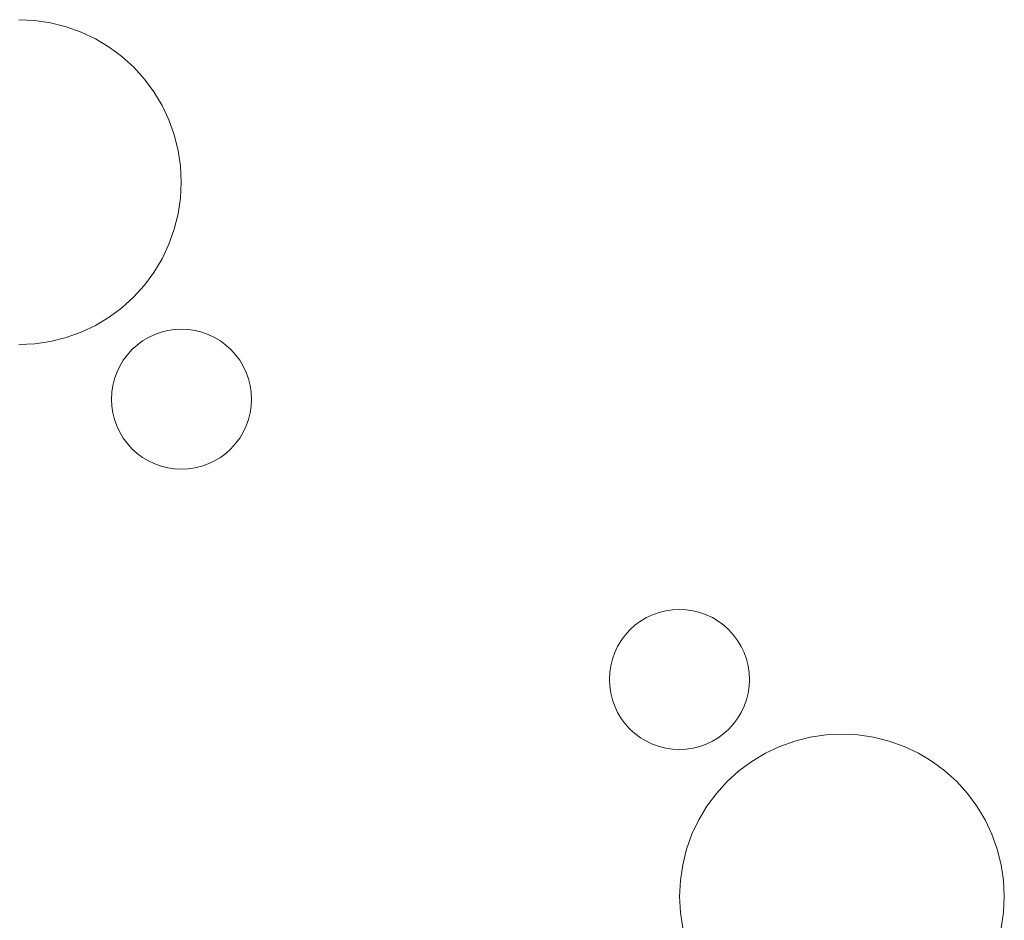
# Model space of a CAD drawing. Extents: x -620 to 3480, y 62 to 1107.
# Tile 15 of 244: x -436 to -375, y 243 to 299. Entities that reach past the tile are written whole.
import ezdxf

# ---------------------------------------------------------------- set-up
doc = ezdxf.new("R2010")
doc.units = 0
doc.layers.get('0').update_dxf_attribs({"lineweight": 35})
doc.layers.add('60- 61 allgemeine Ausstattung- 1 Möbel', color=7, linetype='Continuous', lineweight=9, true_color=0x00cccc)

# ---------------------------------------------------------------- blocks, each defined once
blk = doc.blocks.new('Referenz-A06G9GKX8I')
at = {"layer": '60- 61 allgemeine Ausstattung- 1 Möbel', "color": 0, "linetype": 'Continuous', "ltscale": 0.13}
for p, q in [((-436.513, 299.142), (-435.515, 299.093)), ((-435.515, 299.093), (-434.526, 298.946)), ((-434.526, 298.946), (-433.557, 298.703)), ((-433.557, 298.703), (-432.616, 298.366)), ((-432.616, 298.366), (-431.712, 297.939)), ((-431.712, 297.939), (-430.855, 297.425)), ((-430.855, 297.425), (-430.052, 296.83)), ((-430.052, 296.83), (-429.312, 296.159)), ((-429.312, 296.159), (-428.64, 295.418)), ((-428.64, 295.418), (-428.045, 294.615)), ((-428.045, 294.615), (-427.531, 293.758)), ((-427.531, 293.758), (-427.104, 292.855)), ((-427.104, 292.855), (-426.767, 291.914)), ((-426.767, 291.914), (-426.524, 290.944)), ((-426.524, 290.944), (-426.378, 289.955)), ((-426.378, 289.955), (-426.329, 288.957)), ((-426.329, 288.957), (-426.378, 287.959)), ((-426.378, 287.959), (-426.524, 286.97)), ((-426.524, 286.97), (-426.767, 286.001)), ((-426.767, 286.001), (-427.104, 285.06)), ((-427.104, 285.06), (-427.531, 284.156)), ((-427.531, 284.156), (-428.045, 283.299)), ((-428.045, 283.299), (-428.64, 282.496)), ((-428.64, 282.496), (-429.312, 281.756)), ((-429.312, 281.756), (-430.052, 281.084)), ((-430.052, 281.084), (-430.855, 280.489)), ((-430.855, 280.489), (-431.712, 279.975)), ((-431.712, 279.975), (-432.616, 279.548)), ((-433.557, 279.211), (-434.526, 278.968)), ((-432.616, 279.548), (-433.557, 279.211)), ((-428.754, 279.003), (-428.384, 279.225)), ((-428.384, 279.225), (-427.994, 279.409)), ((-427.994, 279.409), (-427.589, 279.554)), ((-427.589, 279.554), (-427.17, 279.659)), ((-427.17, 279.659), (-426.744, 279.722)), ((-426.744, 279.722), (-426.313, 279.744)), ((-426.313, 279.744), (-425.883, 279.722)), ((-425.883, 279.722), (-425.456, 279.659)), ((-425.456, 279.659), (-425.038, 279.554)), ((-425.038, 279.554), (-424.632, 279.409)), ((-424.632, 279.409), (-424.242, 279.225)), ((-424.242, 279.225), (-423.872, 279.003)), ((-435.515, 278.822), (-436.513, 278.773)), ((-434.526, 278.968), (-435.515, 278.822)), ((-429.42, 278.457), (-429.1, 278.746)), ((-429.1, 278.746), (-428.754, 279.003)), ((-423.872, 279.003), (-423.526, 278.746)), ((-423.526, 278.746), (-423.207, 278.457)), ((-429.966, 277.791), (-429.709, 278.137)), ((-429.709, 278.137), (-429.42, 278.457)), ((-423.207, 278.457), (-422.917, 278.137)), ((-422.917, 278.137), (-422.66, 277.791)), ((-430.372, 277.032), (-430.188, 277.421)), ((-430.188, 277.421), (-429.966, 277.791)), ((-422.66, 277.791), (-422.439, 277.421)), ((-422.439, 277.421), (-422.254, 277.032)), ((-430.517, 276.626), (-430.372, 277.032)), ((-422.254, 277.032), (-422.109, 276.626)), ((-430.685, 275.781), (-430.622, 276.207)), ((-430.622, 276.207), (-430.517, 276.626)), ((-422.109, 276.626), (-422.004, 276.207)), ((-422.004, 276.207), (-421.941, 275.781)), ((-430.706, 275.35), (-430.685, 275.781)), ((-421.941, 275.781), (-421.92, 275.35)), ((-430.685, 274.92), (-430.706, 275.35)), ((-430.622, 274.493), (-430.685, 274.92)), ((-421.941, 274.92), (-422.004, 274.493)), ((-421.92, 275.35), (-421.941, 274.92)), ((-430.517, 274.075), (-430.622, 274.493)), ((-422.004, 274.493), (-422.109, 274.075)), ((-430.372, 273.669), (-430.517, 274.075)), ((-430.188, 273.279), (-430.372, 273.669)), ((-422.254, 273.669), (-422.439, 273.279)), ((-422.109, 274.075), (-422.254, 273.669)), ((-429.966, 272.91), (-430.188, 273.279)), ((-422.439, 273.279), (-422.66, 272.91)), ((-429.709, 272.563), (-429.966, 272.91)), ((-429.42, 272.244), (-429.709, 272.563)), ((-422.917, 272.563), (-423.207, 272.244)), ((-422.66, 272.91), (-422.917, 272.563)), ((-429.1, 271.954), (-429.42, 272.244)), ((-428.754, 271.697), (-429.1, 271.954)), ((-423.526, 271.954), (-423.872, 271.697)), ((-423.207, 272.244), (-423.526, 271.954)), ((-428.384, 271.476), (-428.754, 271.697)), ((-427.994, 271.292), (-428.384, 271.476)), ((-427.589, 271.146), (-427.994, 271.292)), ((-424.632, 271.292), (-425.038, 271.146)), ((-424.242, 271.476), (-424.632, 271.292)), ((-423.872, 271.697), (-424.242, 271.476)), ((-427.17, 271.042), (-427.589, 271.146)), ((-426.744, 270.978), (-427.17, 271.042)), ((-426.313, 270.957), (-426.744, 270.978)), ((-425.883, 270.978), (-426.313, 270.957)), ((-425.456, 271.042), (-425.883, 270.978)), ((-425.038, 271.146), (-425.456, 271.042)), ((-396.76, 261.835), (-396.354, 261.98)), ((-396.354, 261.98), (-395.936, 262.085)), ((-395.936, 262.085), (-395.509, 262.148)), ((-395.509, 262.148), (-395.079, 262.169)), ((-395.079, 262.169), (-394.648, 262.148)), ((-394.648, 262.148), (-394.221, 262.085)), ((-394.221, 262.085), (-393.803, 261.98)), ((-393.803, 261.98), (-393.397, 261.835)), ((-397.866, 261.172), (-397.519, 261.429)), ((-397.519, 261.429), (-397.149, 261.651)), ((-397.149, 261.651), (-396.76, 261.835)), ((-393.397, 261.835), (-393.008, 261.651)), ((-393.008, 261.651), (-392.638, 261.429)), ((-392.638, 261.429), (-392.291, 261.172)), ((-398.475, 260.563), (-398.185, 260.883)), ((-398.185, 260.883), (-397.866, 261.172)), ((-392.291, 261.172), (-391.972, 260.883)), ((-391.972, 260.883), (-391.683, 260.563)), ((-398.953, 259.847), (-398.731, 260.217)), ((-398.731, 260.217), (-398.475, 260.563)), ((-391.683, 260.563), (-391.426, 260.217)), ((-391.426, 260.217), (-391.204, 259.847)), ((-399.283, 259.051), (-399.137, 259.457)), ((-399.137, 259.457), (-398.953, 259.847)), ((-391.204, 259.847), (-391.02, 259.457)), ((-391.02, 259.457), (-390.874, 259.051)), ((-399.387, 258.633), (-399.283, 259.051)), ((-390.874, 259.051), (-390.77, 258.633)), ((-399.472, 257.776), (-399.451, 258.207)), ((-399.451, 258.207), (-399.387, 258.633)), ((-390.77, 258.633), (-390.706, 258.207)), ((-390.706, 258.207), (-390.685, 257.776)), ((-399.451, 257.346), (-399.472, 257.776)), ((-390.685, 257.776), (-390.706, 257.346)), ((-399.387, 256.919), (-399.451, 257.346)), ((-390.706, 257.346), (-390.77, 256.919)), ((-399.283, 256.501), (-399.387, 256.919)), ((-399.137, 256.095), (-399.283, 256.501)), ((-390.874, 256.501), (-391.02, 256.095)), ((-390.77, 256.919), (-390.874, 256.501)), ((-398.953, 255.705), (-399.137, 256.095)), ((-391.02, 256.095), (-391.204, 255.705)), ((-398.731, 255.335), (-398.953, 255.705)), ((-398.475, 254.989), (-398.731, 255.335)), ((-391.426, 255.335), (-391.683, 254.989)), ((-391.204, 255.705), (-391.426, 255.335)), ((-398.185, 254.67), (-398.475, 254.989)), ((-397.866, 254.38), (-398.185, 254.67)), ((-391.972, 254.67), (-392.291, 254.38)), ((-391.683, 254.989), (-391.972, 254.67)), ((-397.519, 254.123), (-397.866, 254.38)), ((-397.149, 253.902), (-397.519, 254.123)), ((-396.76, 253.717), (-397.149, 253.902)), ((-393.008, 253.902), (-393.397, 253.717)), ((-392.638, 254.123), (-393.008, 253.902)), ((-392.291, 254.38), (-392.638, 254.123)), ((-388.776, 253.579), (-387.835, 253.915)), ((-387.835, 253.915), (-386.865, 254.158)), ((-386.865, 254.158), (-385.877, 254.305)), ((-385.877, 254.305), (-384.879, 254.354)), ((-384.879, 254.354), (-383.88, 254.305)), ((-383.88, 254.305), (-382.892, 254.158)), ((-382.892, 254.158), (-381.922, 253.915)), ((-381.922, 253.915), (-380.981, 253.579)), ((-396.354, 253.572), (-396.76, 253.717)), ((-395.936, 253.467), (-396.354, 253.572)), ((-395.509, 253.404), (-395.936, 253.467)), ((-395.079, 253.383), (-395.509, 253.404)), ((-394.648, 253.404), (-395.079, 253.383)), ((-394.221, 253.467), (-394.648, 253.404)), ((-393.803, 253.572), (-394.221, 253.467)), ((-393.397, 253.717), (-393.803, 253.572)), ((-389.68, 253.151), (-388.776, 253.579)), ((-380.981, 253.579), (-380.078, 253.151)), ((-391.34, 252.042), (-390.537, 252.638)), ((-390.537, 252.638), (-389.68, 253.151)), ((-380.078, 253.151), (-379.22, 252.638)), ((-379.22, 252.638), (-378.418, 252.042)), ((-392.08, 251.371), (-391.34, 252.042)), ((-378.418, 252.042), (-377.677, 251.371)), ((-392.751, 250.63), (-392.08, 251.371)), ((-377.677, 251.371), (-377.006, 250.63)), ((-393.347, 249.828), (-392.751, 250.63)), ((-377.006, 250.63), (-376.41, 249.828)), ((-393.861, 248.97), (-393.347, 249.828)), ((-376.41, 249.828), (-375.897, 248.97)), ((-394.288, 248.067), (-393.861, 248.97)), ((-375.897, 248.97), (-375.469, 248.067)), ((-394.625, 247.126), (-394.288, 248.067)), ((-375.469, 248.067), (-375.133, 247.126)), ((-394.867, 246.156), (-394.625, 247.126)), ((-375.133, 247.126), (-374.89, 246.156)), ((-395.014, 245.168), (-394.867, 246.156)), ((-374.89, 246.156), (-374.743, 245.168)), ((-395.063, 244.169), (-395.014, 245.168)), ((-374.743, 245.168), (-374.694, 244.169)), ((-395.014, 243.171), (-395.063, 244.169)), ((-374.694, 244.169), (-374.743, 243.171)), ((-394.867, 242.182), (-395.014, 243.171)), ((-374.743, 243.171), (-374.89, 242.182))]:
    blk.add_line(p, q, dxfattribs=at)

msp = doc.modelspace()

# ---------------------------------------------------------------- block references
at = {"color": 8, "lineweight": 25, "ltscale": 0.25, "true_color": 0x808080}
msp.add_blockref('Referenz-A06G9GKX8I', (0, 0), dxfattribs=at)

doc.saveas('drawing.dxf')
